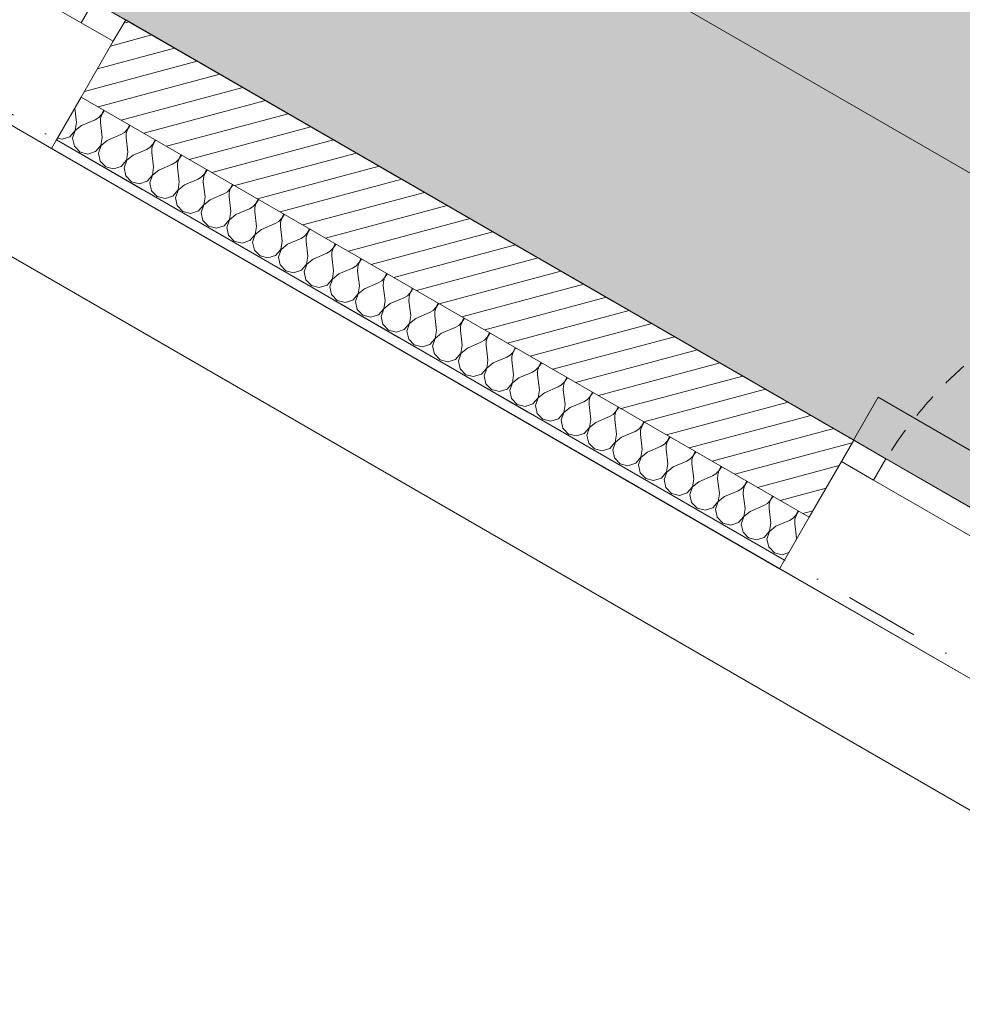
# Model space of a CAD drawing. Header units: millimetres. Extents: x -107151 to 48086, y -42122 to 26068.
# Tile 7 of 57: x -85394 to -83489, y 1230 to 3220. Entities that reach past the tile are written whole.
import ezdxf
from ezdxf.enums import TextEntityAlignment as Align

# ---------------------------------------------------------------- set-up
doc = ezdxf.new("R2010")
doc.units = ezdxf.units.MM
doc.header["$MEASUREMENT"] = 0
for name, pattern in [('! FIN Pointille', [87.5, 50, -37.5]), ('! URB Limite propriété', [300, 150, -75, 0, -75]), ('Tirets petits', [125, 75, -50])]:
    doc.linetypes.add(name, pattern=pattern)
for name, color, linetype in [('01-STR_Dalles.ARCHI', 7, 'Continuous'), ('01-STR_Murs extérieurs.ARCHI', 7, 'Continuous'), ('01-STR_Poutres_Poteaux.ARCHI', 7, 'Continuous'), ('03-SURFACE _ Utile.ARCHI', 7, 'Continuous'), ('04-SOE_Faux Plafond.ARCHI', 7, 'Continuous'), ('04-SOE_Revetement de sol.ARCHI', 7, 'Continuous'), ('05-INF _ COTATIONS.ARCHI', 7, 'Continuous'), ('06-REP _ EQUIP MOBI _ marché.ARCHI', 7, 'Continuous'), ('Fenêtres Archicad', 7, 'Continuous'), ('Marques de Zone Archicad', 7, 'Continuous'), ('Nouveau_07-VRD_Terrain EDL_Parcelle.ARCHI', 7, 'Continuous')]:
    doc.layers.add(name, color=color, linetype=linetype)
doc.styles.add('STYLE_GENERE_1', font='arial.ttf')
doc.styles.add('STYLE_GENERE_2', font='arial.ttf')
doc.dimstyles.new('STYLE_GENERE__1', dxfattribs={"dimtxt": 75, "dimasz": 57, "dimexe": 0.18, "dimexo": 50, "dimgap": 0, "dimtad": 1, "dimlfac": 0.001, "dimzin": 0, "dimdsep": 46, "dimtxsty": 'STYLE_GENERE_1', "dimblk": 'ARROWHEAD_2', "dimblk1": 'ARROWHEAD_2', "dimblk2": 'ARROWHEAD_2', "dimcen": 0.09, "dimclrd": 256, "dimclre": 256, "dimclrt": 256, "dimazin": 0, "dimtfac": 1, "dimtdec": 4, "dimtmove": 0, "dimatfit": 3, "dimfxl": 0, "dimtolj": 1, "dimtzin": 0, "dimarcsym": 0})

# ---------------------------------------------------------------- blocks, each defined once
blk = doc.blocks.new('Dalle_1_1', base_point=(-76490.4, 21808.4))
at = {"layer": '01-STR_Dalles.ARCHI', "color": 7, "linetype": 'Continuous', "lineweight": 5, "flags": 128}
blk.add_lwpolyline([(-76490.4, 21808.4), (-87291.7, 4437.9), (-82006.1, 1387.3), (-82427.2, 536.8), (-75888.9, -3286.9), (-75794, -3342.4), (-72002.7, 3053.2), (-57796.5, -5182.2), (-57450.3, -5385.2), (-56247.6, -3332.7), (-54208.1, -4527.8), (-54717.7, -5397.6), (-55684.1, -4831.3), (-56368.8, -6019.3), (-56368.6, -6019.4), (-46020, -12001.9), (-45857.1, -11724.1), (-45699, -11816.7), (-44122.6, -12740.4), (-42483.4, -9942.8), (-41387.9, -10574.3), (-36023.4, -1555.2), (-50738.9, 6940.8), (-57097.2, 10611.7)], close=True, dxfattribs=at)
blk = doc.blocks.new('CCA GC TPE-PME & TI LCTI__1_1', base_point=(-78292.1, 4320))
at = {"layer": '03-SURFACE _ Utile.ARCHI', "linetype": 'Continuous', "lineweight": 0, "true_color": 0xffefb9}
h = blk.add_hatch(color=254, dxfattribs=at)
h.paths.add_polyline_path([(-82834.8, 11605.5), (-87291.7, 4437.9), (-82006.1, 1387.3), (-82427.2, 536.8), (-76535.8, -2908.6), (-76373.2, -2634.8), (-75726.8, -3013.5), (-72046.2, 3195.6), (-70860.3, 5219.9), (-77976.6, 9389.7), (-78719.2, 8122.4), (-80056.6, 8906), (-79589.1, 9703.7)])
h.paths.add_polyline_path([(-80239.1, 4373.2), (-80584.2, 4575.4), (-80382, 4920.5), (-80036.9, 4718.3)], flags=0)
h.paths.add_polyline_path([(-75455.7, 1570.4), (-75253.5, 1915.5), (-74908.4, 1713.3), (-75110.6, 1368.2)], flags=0)
at = {"layer": 'Marques de Zone Archicad', "color": 7, "lineweight": 5}
for tag, height, style, p in [('ROOM_NAME', 125, 'STYLE_GENERE_2', (-79033.5, 5286.6)), ('measuredAreaCode', 100, 'STYLE_GENERE_1', (-79151.3, 5088.1)), ('DUMMY_862', 100, 'STYLE_GENERE_1', (-79249.6, 4918)), ('DUMMY_864', 100, 'STYLE_GENERE_1', (-79347.8, 4747.9)), ('DUMMY_863', 100, 'STYLE_GENERE_1', (-78978.9, 4761.8)), ('ceilingHeightCode', 100, 'STYLE_GENERE_1', (-79446, 4577.8)), ('DUMMY_865', 100, 'STYLE_GENERE_1', (-79011.1, 4553.6)), ('DUMMY_861', 125, 'STYLE_GENERE_2', (-77059.6, 4175.5))]:
    blk.add_attdef(tag, text='', height=height, rotation=329.9997, dxfattribs=dict(at, style=style)).set_placement(p, align=Align.TOP_LEFT)
blk = doc.blocks.new('Dalle_2_1', base_point=(-76643.7, 22508.8))
at = {"layer": '01-STR_Poutres_Poteaux.ARCHI', "color": 7, "linetype": 'Continuous', "lineweight": 5, "flags": 128}
blk.add_lwpolyline([(-76643.7, 22508.8), (-88005, 4237.7), (-82701.7, 1176.9), (-83121.5, 329), (-77594.1, -2909.8), (-77475.2, -2706.8), (-82820.3, 419.1), (-82399.8, 1268.2), (-87692.8, 4323), (-76585.1, 22186.4), (-35620.4, -1464.5), (-41127.9, -10724), (-38454.8, -12262.9), (-40241.1, -15311.5), (-41612.9, -14518.8), (-41747.9, -14752.4), (-40143.1, -15680.3), (-38084.2, -12164.4), (-40763.4, -10619.9), (-35267.4, -1379.6)], close=True, dxfattribs=at)
blk = doc.blocks.new('Dalle_15_1', base_point=(-87291.7, 4437.9))
at = {"layer": '04-SOE_Faux Plafond.ARCHI', "color": 252, "linetype": 'Tirets petits', "lineweight": 5, "flags": 128}
blk.add_lwpolyline([(-87291.7, 4437.9), (-76490.4, 21808.4), (-36023.4, -1555.2), (-39156.1, -6822.1), (-43638.1, -4195.9), (-44805.9, -6188.9), (-44314, -6477.2), (-44986.5, -7624.8), (-50462.4, -4416.2), (-48205.6, -549), (-53358.6, 2470.3), (-55548, -1266), (-59721.9, 1179.7), (-57371.2, 5191.5), (-65453.9, 9927.5), (-66046.3, 8916.5), (-66364.8, 9103.1), (-66378.8, 9079.2), (-70895.3, 11725.6), (-70035.8, 13192.4), (-72449.2, 14601.8), (-72270.8, 14906.2), (-74211.7, 16044.4), (-75362.2, 14080.9), (-76599.5, 14805.9), (-79551.2, 9768.4), (-78213.9, 8984.8), (-77976.6, 9389.7), (-70980, 5290.4), (-70849, 5213.7), (-70849.1, 5213.6), (-69069.5, 4170.6), (-67197.9, 7365), (-63477.8, 5185.3), (-63466.2, 5205.2), (-60449.3, 3437.4), (-62205.2, 440.8), (-59959, -875.4), (-60086.5, -1092.9), (-59801.5, -1259.9), (-60953, -3225.2), (-70246.3, 2162.2), (-72041.8, 3203), (-73941.7, -2), (-75888.9, -3286.9), (-77581.8, -2296.9), (-82427.2, 536.8), (-82006.1, 1387.3)], close=True, dxfattribs=at)
blk = doc.blocks.new('Dalle_18_1', base_point=(-87291.7, 4437.9))
at = {"layer": '04-SOE_Revetement de sol.ARCHI', "color": 7, "linetype": 'Continuous', "lineweight": 5, "flags": 128}
blk.add_lwpolyline([(-70849, 5213.7), (-75727.3, -3013.2), (-75987.6, -2858.4), (-76372.1, -2633.1), (-76534.2, -2909.6), (-82427.2, 536.8), (-82006.1, 1387.3), (-87291.7, 4437.9)], dxfattribs=at)
blk = doc.blocks.new('*X339')
at = {"layer": '01-STR_Murs extérieurs.ARCHI', "color": 7, "linetype": 'Continuous', "lineweight": 5}
for p, q in [((-85279.3, 3011.6), (-85282.8, 3040.7)), ((-85234.3, 3021.6), (-85228.6, 3027.7)), ((-85228.4, 3027.6), (-85230.8, 3019.6)), ((-85228.6, 3027.7), (-85224.8, 3035)), ((-85223.9, 3034.5), (-85228.4, 3027.6)), ((-85224.8, 3035), (-85224.4, 3037)), ((-85222.5, 3035.8), (-85223.9, 3034.5)), ((-85281.9, 2995.4), (-85279.3, 3011.6)), ((-85268.9, 3005.6), (-85281.7, 2995.3)), ((-85268.9, 3005.6), (-85241.4, 3017.4)), ((-85241.4, 3017.4), (-85234.3, 3021.6)), ((-85230.8, 3019.6), (-85231, 3011.4)), ((-85227.4, 2981.6), (-85231, 3011.4)), ((-85176.6, 2997.7), (-85172.9, 3005.1)), ((-85172.9, 3005.1), (-85172.5, 3007)), ((-85170.5, 3005.8), (-85172, 3004.5)), ((-85292.6, 2983), (-85281.9, 2995.4)), ((-85281.7, 2995.3), (-85287.1, 2979.8)), ((-85217, 2975.6), (-85189.4, 2987.4)), ((-85189.4, 2987.4), (-85182.3, 2991.7)), ((-85182.3, 2991.7), (-85176.6, 2997.7)), ((-85178.8, 2989.7), (-85179, 2981.4)), ((-85176.4, 2997.6), (-85178.8, 2989.7)), ((-85172, 3004.5), (-85176.4, 2997.6)), ((-85317.7, 2980.4), (-85308.2, 2978)), ((-85308.2, 2978), (-85292.6, 2983)), ((-85287.1, 2979.8), (-85283.6, 2963.8)), ((-85240.6, 2953), (-85229.9, 2965.4)), ((-85229.7, 2965.3), (-85235.1, 2949.8)), ((-85229.9, 2965.4), (-85227.4, 2981.6)), ((-85217, 2975.6), (-85229.7, 2965.3)), ((-85175.4, 2951.6), (-85179, 2981.4)), ((-85130.3, 2961.7), (-85124.7, 2967.7)), ((-85124.5, 2967.6), (-85126.9, 2959.7)), ((-85124.7, 2967.7), (-85120.9, 2975.1)), ((-85120, 2974.5), (-85124.5, 2967.6)), ((-85120.9, 2975.1), (-85120.5, 2977)), ((-85118.5, 2975.8), (-85120, 2974.5)), ((-85283.6, 2963.8), (-85272.1, 2952)), ((-85272.1, 2952), (-85256.2, 2948)), ((-85256.2, 2948), (-85240.6, 2953)), ((-85235.1, 2949.8), (-85231.6, 2933.8)), ((-85178, 2935.4), (-85175.4, 2951.6)), ((-85165, 2945.6), (-85177.8, 2935.3)), ((-85165, 2945.6), (-85137.4, 2957.4)), ((-85137.4, 2957.4), (-85130.3, 2961.7)), ((-85126.9, 2959.7), (-85127, 2951.4)), ((-85123.4, 2921.6), (-85127, 2951.4)), ((-85072.7, 2937.7), (-85068.9, 2945.1)), ((-85068.9, 2945.1), (-85068.5, 2947)), ((-85066.6, 2945.8), (-85068, 2944.6)), ((-85231.6, 2933.8), (-85220.2, 2922)), ((-85188.7, 2923), (-85178, 2935.4)), ((-85177.8, 2935.3), (-85183.2, 2919.8)), ((-85113, 2915.6), (-85085.5, 2927.4)), ((-85085.5, 2927.4), (-85078.4, 2931.7)), ((-85078.4, 2931.7), (-85072.7, 2937.7)), ((-85074.9, 2929.7), (-85075.1, 2921.4)), ((-85072.5, 2937.6), (-85074.9, 2929.7)), ((-85068, 2944.6), (-85072.5, 2937.6)), ((-85220.2, 2922), (-85204.3, 2918)), ((-85204.3, 2918), (-85188.7, 2923)), ((-85183.2, 2919.8), (-85179.6, 2903.8)), ((-85136.7, 2893), (-85126, 2905.4)), ((-85125.8, 2905.3), (-85131.2, 2889.8)), ((-85126, 2905.4), (-85123.4, 2921.6)), ((-85113, 2915.6), (-85125.8, 2905.3)), ((-85071.5, 2891.6), (-85075.1, 2921.4)), ((-85026.4, 2901.7), (-85020.7, 2907.7)), ((-85020.5, 2907.6), (-85022.9, 2899.7)), ((-85020.7, 2907.7), (-85017, 2915.1)), ((-85016.1, 2914.6), (-85020.5, 2907.6)), ((-85017, 2915.1), (-85016.6, 2917)), ((-85014.6, 2915.9), (-85016.1, 2914.6)), ((-85179.6, 2903.8), (-85168.2, 2892)), ((-85168.2, 2892), (-85152.3, 2888)), ((-85152.3, 2888), (-85136.7, 2893)), ((-85131.2, 2889.8), (-85127.7, 2873.8)), ((-85074, 2875.4), (-85071.5, 2891.6)), ((-85061.1, 2885.6), (-85073.8, 2875.3)), ((-85061.1, 2885.6), (-85033.5, 2897.4)), ((-85033.5, 2897.4), (-85026.4, 2901.7)), ((-85022.9, 2899.7), (-85023.1, 2891.4)), ((-85019.5, 2861.6), (-85023.1, 2891.4)), ((-84965, 2885.1), (-84964.6, 2887)), ((-84962.6, 2885.9), (-84964.1, 2884.6)), ((-85127.7, 2873.8), (-85116.2, 2862)), ((-85084.7, 2863), (-85074, 2875.4)), ((-85073.8, 2875.3), (-85079.2, 2859.8)), ((-85009.1, 2855.6), (-84981.5, 2867.4)), ((-84981.5, 2867.4), (-84974.4, 2871.7)), ((-84974.4, 2871.7), (-84968.8, 2877.7)), ((-84971, 2869.7), (-84971.1, 2861.4)), ((-84968.6, 2877.6), (-84971, 2869.7)), ((-84968.8, 2877.7), (-84965, 2885.1)), ((-84964.1, 2884.6), (-84968.6, 2877.6)), ((-85116.2, 2862), (-85100.3, 2858)), ((-85100.3, 2858), (-85084.7, 2863)), ((-85079.2, 2859.8), (-85075.7, 2843.8)), ((-85032.8, 2833), (-85022.1, 2845.4)), ((-85022.1, 2845.4), (-85019.5, 2861.6)), ((-85009.1, 2855.6), (-85021.9, 2845.3)), ((-84967.5, 2831.6), (-84971.1, 2861.4)), ((-84922.5, 2841.7), (-84916.8, 2847.7)), ((-84916.6, 2847.6), (-84919, 2839.7)), ((-84916.8, 2847.7), (-84913, 2855.1)), ((-84912.1, 2854.6), (-84916.6, 2847.6)), ((-84913, 2855.1), (-84912.6, 2857)), ((-84910.7, 2855.9), (-84912.1, 2854.6)), ((-85075.7, 2843.8), (-85064.3, 2832)), ((-85064.3, 2832), (-85048.4, 2828)), ((-85048.4, 2828), (-85032.8, 2833)), ((-85021.9, 2845.3), (-85027.3, 2829.8)), ((-85027.3, 2829.8), (-85023.7, 2813.8)), ((-84970.1, 2815.4), (-84967.5, 2831.6)), ((-84957.1, 2825.6), (-84969.9, 2815.3)), ((-84957.1, 2825.6), (-84929.6, 2837.4)), ((-84929.6, 2837.4), (-84922.5, 2841.7)), ((-84919, 2839.7), (-84919.2, 2831.4)), ((-84915.6, 2801.6), (-84919.2, 2831.4)), ((-84861.1, 2825.1), (-84860.7, 2827)), ((-84858.7, 2825.9), (-84860.2, 2824.6)), ((-85023.7, 2813.8), (-85012.3, 2802.1)), ((-84980.8, 2803), (-84970.1, 2815.4)), ((-84969.9, 2815.3), (-84975.3, 2799.8)), ((-84905.2, 2795.6), (-84877.6, 2807.4)), ((-84877.6, 2807.4), (-84870.5, 2811.7)), ((-84870.5, 2811.7), (-84864.8, 2817.7)), ((-84867, 2809.7), (-84867.2, 2801.4)), ((-84864.6, 2817.6), (-84867, 2809.7)), ((-84864.8, 2817.7), (-84861.1, 2825.1)), ((-84860.2, 2824.6), (-84864.6, 2817.6)), ((-85012.3, 2802.1), (-84996.4, 2798)), ((-84996.4, 2798), (-84980.8, 2803)), ((-84975.3, 2799.8), (-84971.8, 2783.8)), ((-84918.1, 2785.4), (-84915.6, 2801.6)), ((-84905.2, 2795.6), (-84917.9, 2785.3)), ((-84863.6, 2771.6), (-84867.2, 2801.4)), ((-84818.5, 2781.7), (-84812.9, 2787.8)), ((-84812.7, 2787.6), (-84815.1, 2779.7)), ((-84812.9, 2787.8), (-84809.1, 2795.1)), ((-84808.2, 2794.6), (-84812.7, 2787.6)), ((-84809.1, 2795.1), (-84808.7, 2797)), ((-84806.7, 2795.9), (-84808.2, 2794.6)), ((-84971.8, 2783.8), (-84960.4, 2772.1)), ((-84960.4, 2772.1), (-84944.5, 2768.1)), ((-84944.5, 2768.1), (-84928.8, 2773)), ((-84928.8, 2773), (-84918.1, 2785.4)), ((-84917.9, 2785.3), (-84923.3, 2769.8)), ((-84923.3, 2769.8), (-84919.8, 2753.8)), ((-84866.2, 2755.4), (-84863.6, 2771.6)), ((-84853.2, 2765.6), (-84825.6, 2777.4)), ((-84825.6, 2777.4), (-84818.5, 2781.7)), ((-84815.1, 2779.7), (-84815.2, 2771.4)), ((-84811.6, 2741.7), (-84815.2, 2771.4)), ((-84757.1, 2765.1), (-84756.7, 2767)), ((-84754.8, 2765.9), (-84756.2, 2764.6)), ((-84919.8, 2753.8), (-84908.4, 2742.1)), ((-84876.9, 2743), (-84866.2, 2755.4)), ((-84866, 2755.3), (-84871.4, 2739.9)), ((-84853.2, 2765.6), (-84866, 2755.3)), ((-84801.2, 2735.7), (-84773.7, 2747.4)), ((-84773.7, 2747.4), (-84766.6, 2751.7)), ((-84766.6, 2751.7), (-84760.9, 2757.8)), ((-84763.1, 2749.7), (-84763.3, 2741.4)), ((-84760.7, 2757.6), (-84763.1, 2749.7)), ((-84760.9, 2757.8), (-84757.1, 2765.1)), ((-84756.2, 2764.6), (-84760.7, 2757.6)), ((-84908.4, 2742.1), (-84892.5, 2738.1)), ((-84892.5, 2738.1), (-84876.9, 2743)), ((-84871.4, 2739.9), (-84867.8, 2723.8)), ((-84814.2, 2725.5), (-84811.6, 2741.7)), ((-84801.2, 2735.7), (-84814, 2725.3)), ((-84759.7, 2711.7), (-84763.3, 2741.4)), ((-84714.6, 2721.7), (-84708.9, 2727.8)), ((-84708.7, 2727.6), (-84711.1, 2719.7)), ((-84708.9, 2727.8), (-84705.2, 2735.1)), ((-84704.3, 2734.6), (-84708.7, 2727.6)), ((-84705.2, 2735.1), (-84704.8, 2737)), ((-84702.8, 2735.9), (-84704.3, 2734.6)), ((-84867.8, 2723.8), (-84856.4, 2712.1)), ((-84856.4, 2712.1), (-84840.5, 2708.1)), ((-84840.5, 2708.1), (-84824.9, 2713)), ((-84824.9, 2713), (-84814.2, 2725.5)), ((-84814, 2725.3), (-84819.4, 2709.9)), ((-84819.4, 2709.9), (-84815.9, 2693.8)), ((-84762.2, 2695.5), (-84759.7, 2711.7)), ((-84749.3, 2705.7), (-84721.7, 2717.5)), ((-84721.7, 2717.5), (-84714.6, 2721.7)), ((-84711.1, 2719.7), (-84711.3, 2711.5)), ((-84707.7, 2681.7), (-84711.3, 2711.5)), ((-84653.2, 2705.1), (-84652.8, 2707.1)), ((-84815.9, 2693.8), (-84804.5, 2682.1)), ((-84772.9, 2683), (-84762.2, 2695.5)), ((-84762, 2695.3), (-84767.4, 2679.9)), ((-84749.3, 2705.7), (-84762, 2695.3)), ((-84697.3, 2675.7), (-84669.7, 2687.5)), ((-84669.7, 2687.5), (-84662.6, 2691.7)), ((-84662.6, 2691.7), (-84657, 2697.8)), ((-84659.2, 2689.7), (-84659.3, 2681.5)), ((-84656.8, 2697.7), (-84659.2, 2689.7)), ((-84657, 2697.8), (-84653.2, 2705.1)), ((-84652.3, 2704.6), (-84656.8, 2697.7)), ((-84650.8, 2705.9), (-84652.3, 2704.6)), ((-84804.5, 2682.1), (-84788.6, 2678.1)), ((-84788.6, 2678.1), (-84772.9, 2683)), ((-84767.4, 2679.9), (-84763.9, 2663.9)), ((-84710.3, 2665.5), (-84707.7, 2681.7)), ((-84697.3, 2675.7), (-84710.1, 2665.4)), ((-84655.7, 2651.7), (-84659.3, 2681.5)), ((-84610.7, 2661.7), (-84605, 2667.8)), ((-84604.8, 2667.7), (-84607.2, 2659.7)), ((-84605, 2667.8), (-84601.2, 2675.1)), ((-84600.3, 2674.6), (-84604.8, 2667.7)), ((-84601.2, 2675.1), (-84600.8, 2677.1)), ((-84598.9, 2675.9), (-84600.3, 2674.6)), ((-84763.9, 2663.9), (-84752.5, 2652.1)), ((-84752.5, 2652.1), (-84736.6, 2648.1)), ((-84736.6, 2648.1), (-84721, 2653)), ((-84721, 2653), (-84710.3, 2665.5)), ((-84710.1, 2665.4), (-84715.5, 2649.9)), ((-84715.5, 2649.9), (-84711.9, 2633.9)), ((-84658.3, 2635.5), (-84655.7, 2651.7)), ((-84645.3, 2645.7), (-84617.8, 2657.5)), ((-84617.8, 2657.5), (-84610.7, 2661.7)), ((-84607.2, 2659.7), (-84607.4, 2651.5)), ((-84603.8, 2621.7), (-84607.4, 2651.5)), ((-84549.3, 2645.2), (-84548.9, 2647.1)), ((-84711.9, 2633.9), (-84700.5, 2622.1)), ((-84669, 2623.1), (-84658.3, 2635.5)), ((-84658.1, 2635.4), (-84663.5, 2619.9)), ((-84645.3, 2645.7), (-84658.1, 2635.4)), ((-84593.4, 2615.7), (-84565.8, 2627.5)), ((-84565.8, 2627.5), (-84558.7, 2631.7)), ((-84558.7, 2631.7), (-84553.1, 2637.8)), ((-84555.2, 2629.8), (-84555.4, 2621.5)), ((-84552.8, 2637.7), (-84555.2, 2629.8)), ((-84553.1, 2637.8), (-84549.3, 2645.2)), ((-84548.4, 2644.6), (-84552.8, 2637.7)), ((-84546.9, 2645.9), (-84548.4, 2644.6)), ((-84700.5, 2622.1), (-84684.6, 2618.1)), ((-84684.6, 2618.1), (-84669, 2623.1)), ((-84663.5, 2619.9), (-84660, 2603.9)), ((-84606.3, 2605.5), (-84603.8, 2621.7)), ((-84593.4, 2615.7), (-84606.1, 2605.4)), ((-84551.8, 2591.7), (-84555.4, 2621.5)), ((-84506.7, 2601.8), (-84501.1, 2607.8)), ((-84500.9, 2607.7), (-84503.3, 2599.8)), ((-84501.1, 2607.8), (-84497.3, 2615.2)), ((-84496.4, 2614.6), (-84500.9, 2607.7)), ((-84497.3, 2615.2), (-84496.9, 2617.1)), ((-84494.9, 2615.9), (-84496.4, 2614.6)), ((-84660, 2603.9), (-84648.6, 2592.1)), ((-84648.6, 2592.1), (-84632.7, 2588.1)), ((-84632.7, 2588.1), (-84617, 2593.1)), ((-84617, 2593.1), (-84606.3, 2605.5)), ((-84606.1, 2605.4), (-84611.5, 2589.9)), ((-84611.5, 2589.9), (-84608, 2573.9)), ((-84554.4, 2575.5), (-84551.8, 2591.7)), ((-84541.4, 2585.7), (-84513.8, 2597.5)), ((-84513.8, 2597.5), (-84506.7, 2601.8)), ((-84503.3, 2599.8), (-84503.4, 2591.5)), ((-84499.8, 2561.7), (-84503.4, 2591.5)), ((-84445.3, 2585.2), (-84444.9, 2587.1)), ((-84608, 2573.9), (-84596.6, 2562.1)), ((-84565.1, 2563.1), (-84554.4, 2575.5)), ((-84554.2, 2575.4), (-84559.6, 2559.9)), ((-84541.4, 2585.7), (-84554.2, 2575.4)), ((-84489.4, 2555.7), (-84461.9, 2567.5)), ((-84461.9, 2567.5), (-84454.8, 2571.8)), ((-84454.8, 2571.8), (-84449.1, 2577.8)), ((-84451.3, 2569.8), (-84451.5, 2561.5)), ((-84448.9, 2577.7), (-84451.3, 2569.8)), ((-84449.1, 2577.8), (-84445.3, 2585.2)), ((-84444.4, 2584.6), (-84448.9, 2577.7)), ((-84443, 2585.9), (-84444.4, 2584.6)), ((-84596.6, 2562.1), (-84580.7, 2558.1)), ((-84580.7, 2558.1), (-84565.1, 2563.1)), ((-84559.6, 2559.9), (-84556, 2543.9)), ((-84502.4, 2545.5), (-84499.8, 2561.7)), ((-84489.4, 2555.7), (-84502.2, 2545.4)), ((-84447.9, 2531.7), (-84451.5, 2561.5)), ((-84402.8, 2541.8), (-84397.2, 2547.8)), ((-84396.9, 2547.7), (-84399.4, 2539.8)), ((-84397.2, 2547.8), (-84393.4, 2555.2)), ((-84392.5, 2554.7), (-84396.9, 2547.7)), ((-84393.4, 2555.2), (-84393, 2557.1)), ((-84391, 2555.9), (-84392.5, 2554.7)), ((-84556, 2543.9), (-84544.6, 2532.1)), ((-84544.6, 2532.1), (-84528.7, 2528.1)), ((-84528.7, 2528.1), (-84513.1, 2533.1)), ((-84513.1, 2533.1), (-84502.4, 2545.5)), ((-84502.2, 2545.4), (-84507.6, 2529.9)), ((-84507.6, 2529.9), (-84504.1, 2513.9)), ((-84450.4, 2515.5), (-84447.9, 2531.7)), ((-84437.5, 2525.7), (-84409.9, 2537.5)), ((-84409.9, 2537.5), (-84402.8, 2541.8)), ((-84399.4, 2539.8), (-84399.5, 2531.5)), ((-84395.9, 2501.7), (-84399.5, 2531.5)), ((-84341.4, 2525.2), (-84341, 2527.1)), ((-84504.1, 2513.9), (-84492.7, 2502.1)), ((-84461.1, 2503.1), (-84450.4, 2515.5)), ((-84450.2, 2515.4), (-84455.6, 2499.9)), ((-84437.5, 2525.7), (-84450.2, 2515.4)), ((-84385.5, 2495.7), (-84357.9, 2507.5)), ((-84357.9, 2507.5), (-84350.8, 2511.8)), ((-84350.8, 2511.8), (-84345.2, 2517.8)), ((-84347.4, 2509.8), (-84347.5, 2501.5)), ((-84345, 2517.7), (-84347.4, 2509.8)), ((-84345.2, 2517.8), (-84341.4, 2525.2)), ((-84340.5, 2524.7), (-84345, 2517.7)), ((-84339, 2526), (-84340.5, 2524.7)), ((-84492.7, 2502.1), (-84476.8, 2498.1)), ((-84476.8, 2498.1), (-84461.1, 2503.1)), ((-84455.6, 2499.9), (-84452.1, 2483.9)), ((-84398.5, 2485.5), (-84395.9, 2501.7)), ((-84385.5, 2495.7), (-84398.3, 2485.4)), ((-84343.9, 2471.7), (-84347.5, 2501.5)), ((-84298.9, 2481.8), (-84293.2, 2487.8)), ((-84293, 2487.7), (-84295.4, 2479.8)), ((-84293.2, 2487.8), (-84289.4, 2495.2)), ((-84288.5, 2494.7), (-84293, 2487.7)), ((-84289.4, 2495.2), (-84289.1, 2497.1)), ((-84287.1, 2496), (-84288.5, 2494.7)), ((-84452.1, 2483.9), (-84440.7, 2472.1)), ((-84440.7, 2472.1), (-84424.8, 2468.1)), ((-84424.8, 2468.1), (-84409.2, 2473.1)), ((-84409.2, 2473.1), (-84398.5, 2485.5)), ((-84398.3, 2485.4), (-84403.7, 2469.9)), ((-84403.7, 2469.9), (-84400.1, 2453.9)), ((-84346.5, 2455.5), (-84343.9, 2471.7)), ((-84333.6, 2465.7), (-84306, 2477.5)), ((-84306, 2477.5), (-84298.9, 2481.8)), ((-84295.4, 2479.8), (-84295.6, 2471.5)), ((-84292, 2441.7), (-84295.6, 2471.5)), ((-84400.1, 2453.9), (-84388.7, 2442.1)), ((-84357.2, 2443.1), (-84346.5, 2455.5)), ((-84346.3, 2455.4), (-84351.7, 2439.9)), ((-84333.6, 2465.7), (-84346.3, 2455.4)), ((-84281.6, 2435.7), (-84254, 2447.5)), ((-84254, 2447.5), (-84246.9, 2451.8)), ((-84246.9, 2451.8), (-84241.3, 2457.8)), ((-84243.5, 2449.8), (-84243.6, 2441.5)), ((-84241, 2457.7), (-84243.5, 2449.8)), ((-84241.3, 2457.8), (-84237.5, 2465.2)), ((-84236.6, 2464.7), (-84241, 2457.7)), ((-84237.5, 2465.2), (-84237.1, 2467.1)), ((-84235.1, 2466), (-84236.6, 2464.7)), ((-84388.7, 2442.1), (-84372.8, 2438.1)), ((-84372.8, 2438.1), (-84357.2, 2443.1)), ((-84351.7, 2439.9), (-84348.2, 2423.9)), ((-84294.5, 2425.5), (-84292, 2441.7)), ((-84281.6, 2435.7), (-84294.3, 2425.4)), ((-84240, 2411.7), (-84243.6, 2441.5)), ((-84194.9, 2421.8), (-84189.3, 2427.8)), ((-84189.1, 2427.7), (-84191.5, 2419.8)), ((-84189.3, 2427.8), (-84185.5, 2435.2)), ((-84184.6, 2434.7), (-84189.1, 2427.7)), ((-84185.5, 2435.2), (-84185.1, 2437.1)), ((-84183.1, 2436), (-84184.6, 2434.7)), ((-84348.2, 2423.9), (-84336.8, 2412.2)), ((-84336.8, 2412.2), (-84320.9, 2408.2)), ((-84320.9, 2408.2), (-84305.2, 2413.1)), ((-84305.2, 2413.1), (-84294.5, 2425.5)), ((-84294.3, 2425.4), (-84299.7, 2409.9)), ((-84299.7, 2409.9), (-84296.2, 2393.9)), ((-84242.6, 2395.5), (-84240, 2411.7)), ((-84229.6, 2405.7), (-84202, 2417.5)), ((-84202, 2417.5), (-84194.9, 2421.8)), ((-84191.5, 2419.8), (-84191.6, 2411.5)), ((-84188, 2381.7), (-84191.6, 2411.5)), ((-84296.2, 2393.9), (-84284.8, 2382.2)), ((-84253.3, 2383.1), (-84242.6, 2395.5)), ((-84242.4, 2395.4), (-84247.8, 2379.9)), ((-84229.6, 2405.7), (-84242.4, 2395.4)), ((-84150.1, 2387.5), (-84143, 2391.8)), ((-84143, 2391.8), (-84137.3, 2397.9)), ((-84139.5, 2389.8), (-84139.7, 2381.5)), ((-84137.1, 2397.7), (-84139.5, 2389.8)), ((-84137.3, 2397.9), (-84133.5, 2405.2)), ((-84132.6, 2404.7), (-84137.1, 2397.7)), ((-84133.5, 2405.2), (-84133.2, 2407.1)), ((-84131.2, 2406), (-84132.6, 2404.7)), ((-84284.8, 2382.2), (-84268.9, 2378.2)), ((-84268.9, 2378.2), (-84253.3, 2383.1)), ((-84247.8, 2379.9), (-84244.2, 2363.9)), ((-84190.6, 2365.6), (-84188, 2381.7)), ((-84177.7, 2375.7), (-84190.4, 2365.4)), ((-84177.7, 2375.7), (-84150.1, 2387.5)), ((-84136.1, 2351.8), (-84139.7, 2381.5)), ((-84085.4, 2367.9), (-84081.6, 2375.2)), ((-84080.7, 2374.7), (-84085.1, 2367.7)), ((-84081.6, 2375.2), (-84081.2, 2377.1)), ((-84079.2, 2376), (-84080.7, 2374.7)), ((-84244.2, 2363.9), (-84232.8, 2352.2)), ((-84232.8, 2352.2), (-84216.9, 2348.2)), ((-84216.9, 2348.2), (-84201.3, 2353.1)), ((-84201.3, 2353.1), (-84190.6, 2365.6)), ((-84190.4, 2365.4), (-84195.8, 2350)), ((-84195.8, 2350), (-84192.3, 2333.9)), ((-84138.6, 2335.6), (-84136.1, 2351.8)), ((-84125.7, 2345.8), (-84098.1, 2357.5)), ((-84098.1, 2357.5), (-84091, 2361.8)), ((-84091, 2361.8), (-84085.4, 2367.9)), ((-84087.6, 2359.8), (-84087.7, 2351.5)), ((-84084.1, 2321.8), (-84087.7, 2351.5)), ((-84085.1, 2367.7), (-84087.6, 2359.8)), ((-84192.3, 2333.9), (-84180.9, 2322.2)), ((-84149.3, 2323.1), (-84138.6, 2335.6)), ((-84138.4, 2335.4), (-84143.8, 2320)), ((-84125.7, 2345.8), (-84138.4, 2335.4)), ((-84046.1, 2327.6), (-84039, 2331.8)), ((-84039, 2331.8), (-84033.4, 2337.9)), ((-84035.6, 2329.8), (-84035.7, 2321.6)), ((-84033.2, 2337.8), (-84035.6, 2329.8)), ((-84033.4, 2337.9), (-84029.6, 2345.2)), ((-84028.7, 2344.7), (-84033.2, 2337.8)), ((-84029.6, 2345.2), (-84029.2, 2347.2)), ((-84027.2, 2346), (-84028.7, 2344.7)), ((-84180.9, 2322.2), (-84165, 2318.2)), ((-84165, 2318.2), (-84149.3, 2323.1)), ((-84143.8, 2320), (-84140.3, 2304)), ((-84086.7, 2305.6), (-84084.1, 2321.8)), ((-84073.7, 2315.8), (-84086.5, 2305.4)), ((-84073.7, 2315.8), (-84046.1, 2327.6)), ((-84032.1, 2291.8), (-84035.7, 2321.6)), ((-83981.4, 2307.9), (-83977.6, 2315.2)), ((-83976.7, 2314.7), (-83981.2, 2307.8)), ((-83977.6, 2315.2), (-83977.3, 2317.2)), ((-83975.3, 2316), (-83976.7, 2314.7)), ((-84140.3, 2304), (-84128.9, 2292.2)), ((-84128.9, 2292.2), (-84113, 2288.2)), ((-84113, 2288.2), (-84097.4, 2293.1)), ((-84097.4, 2293.1), (-84086.7, 2305.6)), ((-84086.5, 2305.4), (-84091.9, 2290)), ((-84091.9, 2290), (-84088.3, 2274)), ((-84034.7, 2275.6), (-84032.1, 2291.8)), ((-84021.8, 2285.8), (-83994.2, 2297.6)), ((-83994.2, 2297.6), (-83987.1, 2301.8)), ((-83987.1, 2301.8), (-83981.4, 2307.9)), ((-83983.6, 2299.8), (-83983.8, 2291.6)), ((-83980.2, 2261.8), (-83983.8, 2291.6)), ((-83981.2, 2307.8), (-83983.6, 2299.8)), ((-84088.3, 2274), (-84076.9, 2262.2)), ((-84045.4, 2263.1), (-84034.7, 2275.6)), ((-84034.5, 2275.5), (-84039.9, 2260)), ((-84021.8, 2285.8), (-84034.5, 2275.5)), ((-83942.2, 2267.6), (-83935.1, 2271.8)), ((-83935.1, 2271.8), (-83929.5, 2277.9)), ((-83931.7, 2269.8), (-83931.8, 2261.6)), ((-83929.2, 2277.8), (-83931.7, 2269.8)), ((-83929.5, 2277.9), (-83925.7, 2285.2)), ((-83924.8, 2284.7), (-83929.2, 2277.8)), ((-83925.7, 2285.2), (-83925.3, 2287.2)), ((-83923.3, 2286), (-83924.8, 2284.7)), ((-84076.9, 2262.2), (-84061, 2258.2)), ((-84061, 2258.2), (-84045.4, 2263.1)), ((-84039.9, 2260), (-84036.4, 2244)), ((-83982.7, 2245.6), (-83980.2, 2261.8)), ((-83969.8, 2255.8), (-83982.5, 2245.5)), ((-83969.8, 2255.8), (-83942.2, 2267.6)), ((-83928.2, 2231.8), (-83931.8, 2261.6)), ((-83877.5, 2247.9), (-83873.7, 2255.3)), ((-83872.8, 2254.7), (-83877.3, 2247.8)), ((-83873.7, 2255.3), (-83873.3, 2257.2)), ((-83871.3, 2256), (-83872.8, 2254.7)), ((-84036.4, 2244), (-84025, 2232.2)), ((-84025, 2232.2), (-84009.1, 2228.2)), ((-84009.1, 2228.2), (-83993.4, 2233.2)), ((-83993.4, 2233.2), (-83982.7, 2245.6)), ((-83982.5, 2245.5), (-83987.9, 2230)), ((-83987.9, 2230), (-83984.4, 2214)), ((-83930.8, 2215.6), (-83928.2, 2231.8)), ((-83917.8, 2225.8), (-83890.2, 2237.6)), ((-83890.2, 2237.6), (-83883.1, 2241.8)), ((-83883.1, 2241.8), (-83877.5, 2247.9)), ((-83879.7, 2239.9), (-83879.8, 2231.6)), ((-83876.2, 2201.8), (-83879.8, 2231.6)), ((-83877.3, 2247.8), (-83879.7, 2239.9)), ((-83984.4, 2214), (-83973, 2202.2)), ((-83941.5, 2203.2), (-83930.8, 2215.6)), ((-83930.6, 2215.5), (-83936, 2200)), ((-83917.8, 2225.8), (-83930.6, 2215.5)), ((-83838.3, 2207.6), (-83831.2, 2211.9)), ((-83831.2, 2211.9), (-83825.5, 2217.9)), ((-83827.7, 2209.9), (-83827.9, 2201.6)), ((-83825.3, 2217.8), (-83827.7, 2209.9)), ((-83825.5, 2217.9), (-83821.7, 2225.3)), ((-83820.8, 2224.7), (-83825.3, 2217.8)), ((-83821.7, 2225.3), (-83821.4, 2227.2)), ((-83819.4, 2226), (-83820.8, 2224.7)), ((-83973, 2202.2), (-83957.1, 2198.2)), ((-83957.1, 2198.2), (-83941.5, 2203.2)), ((-83936, 2200), (-83932.4, 2184)), ((-83878.8, 2185.6), (-83876.2, 2201.8)), ((-83865.9, 2195.8), (-83878.6, 2185.5)), ((-83865.9, 2195.8), (-83838.3, 2207.6)), ((-83824.3, 2171.8), (-83827.9, 2201.6)), ((-83932.4, 2184), (-83921, 2172.2)), ((-83921, 2172.2), (-83905.1, 2168.2)), ((-83905.1, 2168.2), (-83889.5, 2173.2)), ((-83889.5, 2173.2), (-83878.8, 2185.6)), ((-83878.6, 2185.5), (-83884, 2170)), ((-83884, 2170), (-83880.5, 2154)), ((-83824.8, 2168.3), (-83824.3, 2171.8)), ((-83880.5, 2154), (-83869.1, 2142.2)), ((-83869.1, 2142.2), (-83853.2, 2138.2)), ((-83853.2, 2138.2), (-83839.7, 2142.5))]:
    blk.add_line(p, q, dxfattribs=at)
blk = doc.blocks.new('Fenêtre 27_2')
at = {"layer": 'Fenêtres Archicad', "color": 8, "linetype": 'Continuous', "lineweight": 5}
blk.add_line((425, -25), (-311.1, 400), dxfattribs=at)
at = {"layer": 'Fenêtres Archicad', "color": 7, "linetype": 'Continuous', "lineweight": 5}
for p, q in [((-500, 0), (500, 0)), ((-500, 0), (-425, 0)), ((-500, 0), (-500, -50)), ((-500, 0), (-500, -50)), ((-425, 0), (-425, -50)), ((-425, 0), (425, 0)), ((425, -50), (425, 0)), ((425, 0), (500, 0)), ((500, 0), (500, -50)), ((500, 0), (500, -50)), ((-425, -50), (-500, -50)), ((-500, -50), (-500, -180)), ((425, -50), (-425, -50)), ((500, -50), (425, -50)), ((500, -50), (500, -180)), ((-500, -180), (-500, -280)), ((500, -180), (500, -280)), ((-500, -280), (-500, -300)), ((500, -280), (500, -300)), ((-500, -300), (500, -300))]:
    blk.add_line(p, q, dxfattribs=at)
at = {"layer": 'Fenêtres Archicad', "color": 8, "linetype": '! FIN Pointille', "lineweight": 5}
blk.add_arc((425, -25), 850, 150, 180, dxfattribs=at)
blk = doc.blocks.new('Mur_99_1', base_point=(-82006.1, 1387.3))
at = {"layer": '01-STR_Murs extérieurs.ARCHI', "linetype": 'Continuous', "lineweight": 0, "true_color": 0x000000}
h = blk.add_hatch(dxfattribs=at)
h.set_pattern_fill('Hachure_simple_0001', color=18, style=0, pattern_type=2)
h.set_pattern_definition([(15.00879, (0, 0), (-9.711271, 36.220729), [])])
h.paths.add_polyline_path([(-85179.9, 3219.1), (-85269.9, 3063.2), (-83798.5, 2214), (-83708.5, 2369.9)])
at = {"layer": '01-STR_Murs extérieurs.ARCHI', "color": 7, "linetype": 'Continuous', "lineweight": 5}
for p, q in [((-85179.9, 3219.1), (-85204.9, 3175.8)), ((-85204.9, 3175.8), (-85269.9, 3063.2)), ((-85269.9, 3063.2), (-85319.9, 2976.6)), ((-85269.9, 3063.2), (-83798.5, 2214)), ((-85319.9, 2976.6), (-85329.9, 2959.3)), ((-85319.9, 2976.6), (-83848.5, 2127.4)), ((-83708.5, 2369.9), (-83733.5, 2326.6)), ((-83733.5, 2326.6), (-83798.5, 2214)), ((-83798.5, 2214), (-83848.5, 2127.4)), ((-83848.5, 2127.4), (-83858.5, 2110))]:
    blk.add_line(p, q, dxfattribs=at)
at = {"layer": '01-STR_Murs extérieurs.ARCHI', "color": 7, "linetype": 'Continuous', "lineweight": 5, "flags": 128}
for points in [[(-83708.5, 2369.9), (-85179.9, 3219.1)], [(-85329.9, 2959.3), (-83858.5, 2110)]]:
    blk.add_lwpolyline(points, dxfattribs=at)
at = {"layer": '01-STR_Murs extérieurs.ARCHI', "color": 7, "lineweight": 5}
blk.add_blockref('*X339', (0, 0), dxfattribs=at)
at = {"layer": 'Fenêtres Archicad', "color": 7, "linetype": 'Continuous', "lineweight": 5, "zscale": 1000, "rotation": 330.008789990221}
for p in [(-85612.9, 3469), (-83275.4, 2119.9)]:
    blk.add_blockref('Fenêtre 27_2', p, dxfattribs=at)
blk = doc.blocks.new('Stores vénitiens 27[121]_1', base_point=(-83659.3, 2456.5))
at = {"layer": '06-REP _ EQUIP MOBI _ marché.ARCHI', "color": 8, "linetype": 'Continuous', "lineweight": 5}
for p, q in [((-83709.3, 2369.9), (-83659.3, 2456.5)), ((-83659.3, 2456.5), (-82793.3, 1956.4)), ((-82843.3, 1869.8), (-83709.3, 2369.9)), ((-82793.3, 1956.4), (-82843.3, 1869.8))]:
    blk.add_line(p, q, dxfattribs=at)
blk = doc.blocks.new('*D816')
at = {"layer": '05-INF _ COTATIONS.ARCHI', "color": 251, "linetype": 'Continuous', "lineweight": 5, "true_color": 0x666666}
for p, q in [((-87027.5, 4895.7), (-86971.2, 4993.2)), ((-86961.8, 4966.1), (-87036.8, 4922.8)), ((-87031.1, 4962.8), (-86999.3, 4944.4)), ((-86999.3, 4944.4), (-81713.7, 1893.9)), ((-81676.3, 1915.5), (-81751.2, 1872.2))]:
    blk.add_line(p, q, dxfattribs=at)
at = {"layer": '05-INF _ COTATIONS.ARCHI', "color": 251, "lineweight": 5, "true_color": 0x666666, "insert": (-84435.7, 3482.2), "char_height": 75, "attachment_point": 7, "rotation": 330.0088, "style": 'STYLE_GENERE_1'}
blk.add_mtext('\\A1;{\\pql;\\fArial|b0|i0|c0|p0;\\W1.000000;6,10}', dxfattribs=at)
blk = doc.blocks.new('ARROWHEAD_2')
at = {"color": 0, "linetype": 'Continuous', "lineweight": 0}
for p, q in [((-0.378, -0.655), (0.378, 0.655)), ((0, 0), (-1, 0))]:
    blk.add_line(p, q, dxfattribs=at)
blk = doc.blocks.new('*D817')
at = {"layer": '05-INF _ COTATIONS.ARCHI', "color": 251, "linetype": 'Continuous', "lineweight": 5, "true_color": 0x666666}
for p, q in [((-86999.3, 4944.4), (-81713.7, 1893.9)), ((-81741.9, 1845.2), (-81685.6, 1942.6)), ((-81676.3, 1915.5), (-81751.2, 1872.2)), ((-81713.7, 1893.9), (-75098.2, -1924.3)), ((-75126.3, -1973), (-75070.1, -1875.5)), ((-75135.7, -1945.9), (-75060.7, -1902.6)), ((-75098.2, -1924.3), (-75066.4, -1942.6))]:
    blk.add_line(p, q, dxfattribs=at)
at = {"layer": '05-INF _ COTATIONS.ARCHI', "color": 251, "lineweight": 5, "true_color": 0x666666, "insert": (-78485.2, 47.8), "char_height": 75, "attachment_point": 7, "rotation": 330.0088, "style": 'STYLE_GENERE_1'}
blk.add_mtext('\\A1;{\\pql;\\fArial|b0|i0|c0|p0;\\W1.000000;7,64}', dxfattribs=at)

msp = doc.modelspace()

# ---------------------------------------------------------------- linework, layer by layer
at = {"layer": '03-SURFACE _ Utile.ARCHI', "color": 254, "linetype": 'Continuous', "lineweight": 0, "true_color": 0xffefb9, "flags": 128}
msp.add_lwpolyline([(-82834.782, 11605.461), (-87291.697, 4437.903), (-82006.099, 1387.343), (-82427.232, 536.761), (-76535.804, -2908.601), (-76373.154, -2634.78), (-75726.834, -3013.489), (-72046.225, 3195.598), (-70860.272, 5219.873), (-77976.636, 9389.675), (-78719.211, 8122.365), (-80056.552, 8905.974), (-79589.135, 9703.688)], close=True, dxfattribs=at)
at = {"layer": 'Nouveau_07-VRD_Terrain EDL_Parcelle.ARCHI', "color": 1, "linetype": '! URB Limite propriété', "lineweight": 15, "flags": 128}
msp.add_lwpolyline([(-75754.012, -3686.305), (-82794.918, 427.336), (-82373.592, 1276.15), (-87656.289, 4325.036)], dxfattribs=at)

# ---------------------------------------------------------------- block references
at = {"layer": '01-STR_Dalles.ARCHI', "color": 7, "linetype": 'Continuous', "lineweight": 5}
msp.add_blockref('Dalle_1_1', (-76490.431, 21808.373), dxfattribs=at)
at = {"layer": '01-STR_Murs extérieurs.ARCHI', "color": 7, "lineweight": 5}
msp.add_blockref('Mur_99_1', (-82006.099, 1387.343), dxfattribs=at)
at = {"layer": '01-STR_Poutres_Poteaux.ARCHI', "color": 7, "linetype": 'Continuous', "lineweight": 5}
msp.add_blockref('Dalle_2_1', (-76643.671, 22508.836), dxfattribs=at)
at = {"layer": '03-SURFACE _ Utile.ARCHI', "color": 7, "linetype": 'Continuous', "lineweight": 5}
msp.add_blockref('CCA GC TPE-PME & TI LCTI__1_1', (-78292.053, 4320.025), dxfattribs=at)
at = {"layer": '04-SOE_Faux Plafond.ARCHI', "color": 252, "linetype": 'Tirets petits', "lineweight": 5}
msp.add_blockref('Dalle_15_1', (-87291.697, 4437.903), dxfattribs=at)
at = {"layer": '04-SOE_Revetement de sol.ARCHI', "color": 7, "linetype": 'Continuous', "lineweight": 5}
msp.add_blockref('Dalle_18_1', (-87291.697, 4437.903), dxfattribs=at)
at = {"layer": '06-REP _ EQUIP MOBI _ marché.ARCHI', "color": 8, "linetype": 'Continuous', "lineweight": 5}
msp.add_blockref('Stores vénitiens 27[121]_1', (-83659.274, 2456.453), dxfattribs=at)

# ---------------------------------------------------------------- dimensions: what is measured, and where the dimension line sits
at = {"layer": '05-INF _ COTATIONS.ARCHI', "color": 251, "linetype": 'Continuous', "lineweight": 5, "true_color": 0x666666}
for base, p1, p2, picture, middle in [((-81713.748, 1893.889), (-87291.697, 4437.903), (-82006.099, 1387.343), '*D816', (-84332.903, 3466.14)), ((-75098.186, -1924.254), (-82006.099, 1387.343), (-75726.834, -3013.489), '*D817', (-78382.324, 31.788))]:
    dim = msp.add_linear_dim(base=base, p1=p1, p2=p2, angle=330.00879, dimstyle='STYLE_GENERE__1', dxfattribs=at)
    dim.commit()
    dim.dimension.update_dxf_attribs({"geometry": picture, "text_midpoint": middle, "dimtype": 160, "text_rotation": 330.00879})

doc.saveas('drawing.dxf')
